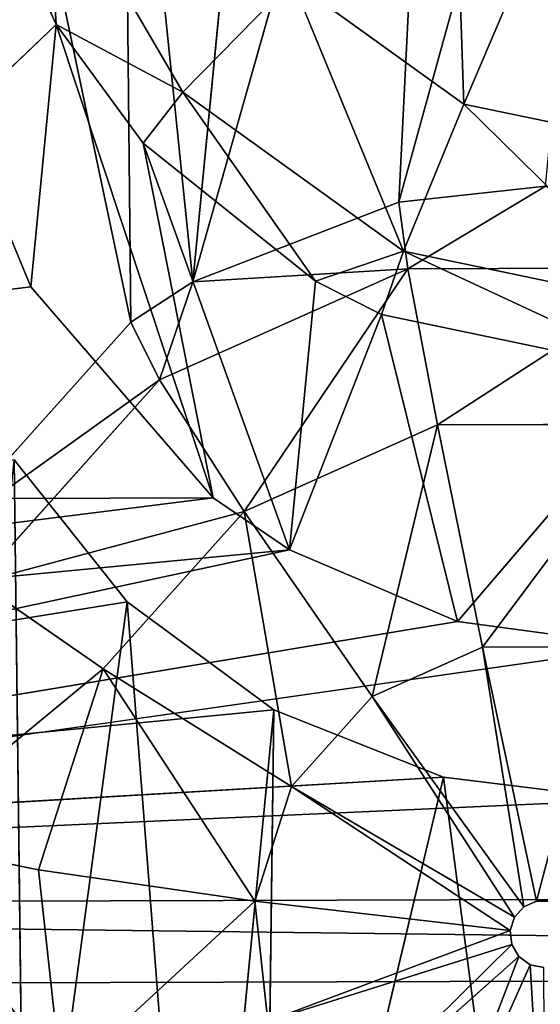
# Model space of a CAD drawing. Extents: x 0 to 230, y 0 to 588.
# Tile 152 of 256: x 95.3 to 96.85, y 207.3 to 210.23. Entities that reach past the tile are written whole.
import ezdxf

# ---------------------------------------------------------------- set-up
doc = ezdxf.new("R2010")
doc.units = 0
doc.header["$LTSCALE"] = 25.4
doc.layers.get('0').update_dxf_attribs({"color": 13, "linetype": 'CONTINUOUS'})

# ---------------------------------------------------------------- blocks, each defined once
blk = doc.blocks.new('VIPER-I-6512-6513_STL_3')
at = {"color": 250}
for p, q in [((-30.5821, 220.8916, 637.268), (-31.2475, 218.4792, 673.6634)), ((-30.5821, 220.8916, 637.268), (-31.2475, 218.4792, 673.6634)), ((-31.1308, 220.8142, 637.3021), (-31.86, 218.2422, 673.6441)), ((-31.1308, 220.8142, 637.3021), (-31.86, 218.2422, 673.6441)), ((-31.1308, 220.8142, 637.3021), (-31.2475, 218.4792, 673.6634)), ((-31.1308, 220.8142, 637.3021), (-31.2475, 218.4792, 673.6634)), ((-31.632, 220.5975, 637.3959), (-31.86, 218.2422, 673.6441)), ((-31.632, 220.5975, 637.3959), (-31.86, 218.2422, 673.6441)), ((-31.86, 218.2422, 673.6441), (-32.066, 220.2542, 637.5179)), ((-32.066, 220.2542, 637.5179), (-32.0439, 218.1222, 673.6352)), ((-32.066, 220.2542, 637.5179), (-32.0439, 218.1222, 673.6352)), ((-31.86, 218.2422, 673.6441), (-32.066, 220.2542, 637.5179)), ((-32.3996, 219.8092, 637.6292), (-32.0439, 218.1222, 673.6352)), ((-32.3996, 219.8092, 637.6292), (-32.0439, 218.1222, 673.6352)), ((-31.8898, 218.8061, 616.7944), (-32.2973, 219.5047, 616.8372)), ((-31.8898, 218.8061, 616.7944), (-32.2973, 219.5047, 616.8372)), ((-32.2667, 219.008, 617.5721), (-32.2973, 219.5047, 616.8372)), ((-32.2667, 219.008, 617.5721), (-32.2973, 219.5047, 616.8372)), ((-32.2667, 219.008, 617.5721), (-32.4467, 219.4077, 617.597)), ((-32.2667, 219.008, 617.5721), (-32.4467, 219.4077, 617.597)), ((-31.0538, 218.771, 616.1472), (-30.7894, 219.3915, 615.7546)), ((-31.0538, 218.771, 616.1472), (-30.7894, 219.3915, 615.7546)), ((-31.8898, 218.8061, 616.7944), (-31.5646, 219.1387, 616.1678)), ((-31.8898, 218.8061, 616.7944), (-31.5646, 219.1387, 616.1678)), ((-31.0538, 218.771, 616.1472), (-31.5646, 219.1387, 616.1678)), ((-31.0538, 218.771, 616.1472), (-31.5646, 219.1387, 616.1678)), ((-32.2667, 219.008, 617.5721), (-32.5523, 218.7353, 629.5147)), ((-32.2667, 219.008, 617.5721), (-32.5523, 218.7353, 629.5147)), ((-32.2667, 219.008, 617.5721), (-32.3422, 218.2276, 629.5833)), ((-32.2667, 219.008, 617.5721), (-32.3422, 218.2276, 629.5833)), ((-31.8898, 218.8061, 616.7944), (-32.2667, 219.008, 617.5721)), ((-32.0073, 218.6544, 617.5508), (-32.2667, 219.008, 617.5721)), ((-31.8898, 218.8061, 616.7944), (-32.2667, 219.008, 617.5721)), ((-32.2667, 219.008, 617.5721), (-31.799, 217.5989, 629.7641)), ((-32.2667, 219.008, 617.5721), (-31.799, 217.5989, 629.7641)), ((-32.0073, 218.6544, 617.5508), (-32.2667, 219.008, 617.5721)), ((-32.0073, 218.6544, 617.5508), (-31.8898, 218.8061, 616.7944)), ((-32.0073, 218.6544, 617.5508), (-31.8898, 218.8061, 616.7944)), ((-31.2328, 218.3332, 616.7678), (-31.8898, 218.8061, 616.7944)), ((-31.4952, 218.2435, 617.5273), (-31.8898, 218.8061, 616.7944)), ((-31.2328, 218.3332, 616.7678), (-31.8898, 218.8061, 616.7944)), ((-31.4952, 218.2435, 617.5273), (-31.8898, 218.8061, 616.7944)), ((-31.0538, 218.771, 616.1472), (-31.2328, 218.3332, 616.7678)), ((-31.0538, 218.771, 616.1472), (-31.2328, 218.3332, 616.7678)), ((-30.4375, 218.6424, 616.1426), (-31.0538, 218.771, 616.1472)), ((-30.4375, 218.6424, 616.1426), (-31.0538, 218.771, 616.1472)), ((-32.5523, 218.7353, 629.5147), (-32.3422, 218.2276, 629.5833)), ((-32.5523, 218.7353, 629.5147), (-32.3422, 218.2276, 629.5833)), ((-31.4952, 218.2435, 617.5273), (-32.0073, 218.6544, 617.5508)), ((-32.0073, 218.6544, 617.5508), (-31.799, 217.5989, 629.7641)), ((-32.0073, 218.6544, 617.5508), (-31.799, 217.5989, 629.7641)), ((-32.0073, 218.6544, 617.5508), (-31.5726, 217.4444, 629.8265)), ((-31.4952, 218.2435, 617.5273), (-32.0073, 218.6544, 617.5508)), ((-32.0073, 218.6544, 617.5508), (-31.5726, 217.4444, 629.8265)), ((-31.2475, 218.4792, 673.6634), (-30.8111, 218.5264, 673.6692)), ((-31.2475, 218.4792, 673.6634), (-30.8111, 218.5264, 673.6692)), ((-30.8111, 218.5264, 673.6692), (-31.2201, 218.2811, 674.4177)), ((-30.8111, 218.5264, 673.6692), (-31.2201, 218.2811, 674.4177)), ((-31.86, 218.2422, 673.6441), (-31.2475, 218.4792, 673.6634)), ((-31.86, 218.2422, 673.6441), (-31.2475, 218.4792, 673.6634)), ((-31.2475, 218.4792, 673.6634), (-31.2201, 218.2811, 674.4177)), ((-31.2475, 218.4792, 673.6634), (-31.2201, 218.2811, 674.4177)), ((-31.4952, 218.2435, 617.5273), (-31.2328, 218.3332, 616.7678)), ((-31.4952, 218.2435, 617.5273), (-31.2328, 218.3332, 616.7678)), ((-31.299, 218.1445, 617.5221), (-31.2328, 218.3332, 616.7678)), ((-31.299, 218.1445, 617.5221), (-31.2328, 218.3332, 616.7678)), ((-30.44, 218.1677, 616.762), (-31.2328, 218.3332, 616.7678)), ((-30.44, 218.1677, 616.762), (-31.2328, 218.3332, 616.7678)), ((-31.2201, 218.2811, 674.4177), (-30.4102, 218.2837, 674.4229)), ((-31.2201, 218.2811, 674.4177), (-30.4102, 218.2837, 674.4229)), ((-31.9588, 217.9499, 674.3915), (-31.2201, 218.2811, 674.4177)), ((-31.9588, 217.9499, 674.3915), (-31.2201, 218.2811, 674.4177)), ((-31.86, 218.2422, 673.6441), (-31.2201, 218.2811, 674.4177)), ((-31.86, 218.2422, 673.6441), (-31.2201, 218.2811, 674.4177)), ((-31.1325, 217.8161, 675.0383), (-31.2201, 218.2811, 674.4177)), ((-31.1325, 217.8161, 675.0383), (-31.2201, 218.2811, 674.4177)), ((-37.6452, 217.5801, 629.7261), (-32.3422, 218.2276, 629.5833)), ((-37.6452, 217.5801, 629.7261), (-32.3422, 218.2276, 629.5833)), ((-32.3422, 218.2276, 629.5833), (-31.799, 217.5989, 629.7641)), ((-32.3422, 218.2276, 629.5833), (-31.799, 217.5989, 629.7641)), ((-32.0439, 218.1222, 673.6352), (-31.86, 218.2422, 673.6441)), ((-32.0439, 218.1222, 673.6352), (-31.86, 218.2422, 673.6441)), ((-31.86, 218.2422, 673.6441), (-31.9588, 217.9499, 674.3915)), ((-31.86, 218.2422, 673.6441), (-31.9588, 217.9499, 674.3915)), ((-31.4952, 218.2435, 617.5273), (-31.5726, 217.4444, 629.8265)), ((-31.4952, 218.2435, 617.5273), (-31.5726, 217.4444, 629.8265)), ((-31.299, 218.1445, 617.5221), (-31.4952, 218.2435, 617.5273)), ((-31.299, 218.1445, 617.5221), (-31.4952, 218.2435, 617.5273)), ((-31.299, 218.1445, 617.5221), (-31.5726, 217.4444, 629.8265)), ((-31.299, 218.1445, 617.5221), (-31.5726, 217.4444, 629.8265)), ((-30.4442, 217.9661, 617.5159), (-31.299, 218.1445, 617.5221)), ((-31.299, 218.1445, 617.5221), (-31.0725, 217.2312, 629.9266)), ((-31.299, 218.1445, 617.5221), (-31.0725, 217.2312, 629.9266)), ((-30.4442, 217.9661, 617.5159), (-31.299, 218.1445, 617.5221)), ((-32.6259, 217.4727, 673.5893), (-32.0439, 218.1222, 673.6352)), ((-32.6259, 217.4727, 673.5893), (-32.0439, 218.1222, 673.6352)), ((-32.0439, 218.1222, 673.6352), (-31.9588, 217.9499, 674.3915)), ((-32.0439, 218.1222, 673.6352), (-31.9588, 217.9499, 674.3915)), ((-30.4442, 217.9661, 617.5159), (-31.0725, 217.2312, 629.9266)), ((-30.4442, 217.9661, 617.5159), (-31.0725, 217.2312, 629.9266)), ((-32.4986, 217.3476, 674.349), (-31.9588, 217.9499, 674.3915)), ((-32.4986, 217.3476, 674.349), (-31.9588, 217.9499, 674.3915)), ((-31.7068, 217.5587, 675.0179), (-31.9588, 217.9499, 674.3915)), ((-31.7068, 217.5587, 675.0179), (-31.9588, 217.9499, 674.3915)), ((-31.7068, 217.5587, 675.0179), (-31.1325, 217.8161, 675.0383)), ((-31.7068, 217.5587, 675.0179), (-31.1325, 217.8161, 675.0383)), ((-31.1325, 217.8161, 675.0383), (-30.5029, 217.8181, 675.0424)), ((-31.1325, 217.8161, 675.0383), (-30.5029, 217.8181, 675.0424)), ((-30.998, 217.1551, 675.4306), (-31.1325, 217.8161, 675.0383)), ((-30.998, 217.1551, 675.4306), (-31.1325, 217.8161, 675.0383)), ((-32.3911, 217.7123, 637.4926), (-32.3589, 215.0236, 673.4319)), ((-32.3911, 217.7123, 637.4926), (-32.3589, 215.0236, 673.4319)), ((-32.3911, 217.7123, 637.4926), (-32.0554, 217.2896, 637.3255)), ((-32.3911, 217.7123, 637.4926), (-32.0554, 217.2896, 637.3255)), ((-37.6452, 217.5801, 629.7261), (-31.799, 217.5989, 629.7641)), ((-37.6452, 217.5801, 629.7261), (-31.799, 217.5989, 629.7641)), ((-37.6451, 216.866, 630.0718), (-31.799, 217.5989, 629.7641)), ((-37.6451, 216.866, 630.0718), (-31.799, 217.5989, 629.7641)), ((-31.799, 217.5989, 629.7641), (-31.5726, 217.4444, 629.8265)), ((-31.799, 217.5989, 629.7641), (-31.5726, 217.4444, 629.8265)), ((-32.1264, 217.0904, 674.9849), (-31.7068, 217.5587, 675.0179)), ((-32.1264, 217.0904, 674.9849), (-31.7068, 217.5587, 675.0179)), ((-31.3262, 217.008, 675.419), (-31.7068, 217.5587, 675.0179)), ((-31.3262, 217.008, 675.419), (-31.7068, 217.5587, 675.0179)), ((-37.6465, 216.1387, 630.6367), (-31.5726, 217.4444, 629.8265)), ((-37.6465, 216.1387, 630.6367), (-31.5726, 217.4444, 629.8265)), ((-37.6451, 216.866, 630.0718), (-31.5726, 217.4444, 629.8265)), ((-37.6451, 216.866, 630.0718), (-31.5726, 217.4444, 629.8265)), ((-31.5726, 217.4444, 629.8265), (-31.0725, 217.2312, 629.9266)), ((-31.5726, 217.4444, 629.8265), (-31.0725, 217.2312, 629.9266)), ((-32.1264, 217.0904, 674.9849), (-32.4986, 217.3476, 674.349)), ((-32.1264, 217.0904, 674.9849), (-32.4986, 217.3476, 674.349)), ((-32.0554, 217.2896, 637.3255), (-37.6868, 216.3814, 636.7255)), ((-32.0554, 217.2896, 637.3255), (-37.6868, 216.3814, 636.7255)), ((-32.0554, 217.2896, 637.3255), (-32.3589, 215.0236, 673.4319)), ((-32.0554, 217.2896, 637.3255), (-32.3589, 215.0236, 673.4319)), ((-32.0554, 217.2896, 637.3255), (-31.8468, 214.6126, 673.4084)), ((-32.0554, 217.2896, 637.3255), (-31.8468, 214.6126, 673.4084)), ((-32.0554, 217.2896, 637.3255), (-31.6187, 216.9678, 637.1601)), ((-32.0554, 217.2896, 637.3255), (-31.6187, 216.9678, 637.1601)), ((-31.0725, 217.2312, 629.9266), (-37.6465, 216.1387, 630.6367)), ((-31.0725, 217.2312, 629.9266), (-37.6465, 216.1387, 630.6367)), ((-31.0725, 217.2312, 629.9266), (-30.5226, 217.157, 629.968)), ((-31.0725, 217.2312, 629.9266), (-30.5226, 217.157, 629.968)), ((-37.6465, 216.1387, 630.6367), (-30.5226, 217.157, 629.968)), ((-37.6465, 216.1387, 630.6367), (-30.5226, 217.157, 629.968)), ((-31.3262, 217.008, 675.419), (-30.998, 217.1551, 675.4306)), ((-31.3262, 217.008, 675.419), (-30.998, 217.1551, 675.4306)), ((-30.998, 217.1551, 675.4306), (-30.6382, 217.1562, 675.4329)), ((-30.998, 217.1551, 675.4306), (-30.6382, 217.1562, 675.4329)), ((-30.8372, 216.3987, 675.535), (-30.998, 217.1551, 675.4306)), ((-30.8372, 216.3987, 675.535), (-30.998, 217.1551, 675.4306)), ((-32.3188, 216.4922, 674.9448), (-32.1264, 217.0904, 674.9849)), ((-32.3188, 216.4922, 674.9448), (-32.1264, 217.0904, 674.9849)), ((-31.566, 216.7403, 675.4001), (-32.1264, 217.0904, 674.9849)), ((-31.566, 216.7403, 675.4001), (-32.1264, 217.0904, 674.9849)), ((-31.566, 216.7403, 675.4001), (-31.3262, 217.008, 675.419)), ((-31.566, 216.7403, 675.4001), (-31.3262, 217.008, 675.419)), ((-30.8751, 216.3817, 675.5337), (-31.3262, 217.008, 675.419)), ((-30.8751, 216.3817, 675.5337), (-31.3262, 217.008, 675.419)), ((-31.6187, 216.9678, 637.1601), (-37.6868, 216.3814, 636.7255)), ((-31.6187, 216.9678, 637.1601), (-37.6868, 216.3814, 636.7255)), ((-31.6187, 216.9678, 637.1601), (-31.8468, 214.6126, 673.4084)), ((-31.6187, 216.9678, 637.1601), (-31.8468, 214.6126, 673.4084)), ((-31.6187, 216.9678, 637.1601), (-31.6506, 214.5136, 673.4032)), ((-31.6187, 216.9678, 637.1601), (-31.6506, 214.5136, 673.4032)), ((-31.6187, 216.9678, 637.1601), (-31.1146, 216.7683, 637.0391)), ((-31.6187, 216.9678, 637.1601), (-31.1146, 216.7683, 637.0391)), ((-31.1146, 216.7683, 637.0391), (-37.6868, 216.3814, 636.7255)), ((-31.1146, 216.7683, 637.0391), (-37.6868, 216.3814, 636.7255)), ((-31.1146, 216.7683, 637.0391), (-31.6506, 214.5136, 673.4032)), ((-31.1146, 216.7683, 637.0391), (-31.6506, 214.5136, 673.4032)), ((-31.1146, 216.7683, 637.0391), (-30.7958, 214.3352, 673.397)), ((-31.1146, 216.7683, 637.0391), (-30.5668, 216.7004, 636.9958)), ((-31.1146, 216.7683, 637.0391), (-30.7958, 214.3352, 673.397)), ((-31.1146, 216.7683, 637.0391), (-30.5668, 216.7004, 636.9958)), ((-31.676, 216.3985, 675.3772), (-31.566, 216.7403, 675.4001)), ((-31.676, 216.3985, 675.3772), (-31.566, 216.7403, 675.4001)), ((-30.9028, 216.3507, 675.5315), (-31.566, 216.7403, 675.4001)), ((-30.9028, 216.3507, 675.5315), (-31.566, 216.7403, 675.4001)), ((-37.6868, 216.3814, 636.7255), (-30.5668, 216.7004, 636.9958)), ((-37.6868, 216.3814, 636.7255), (-30.5668, 216.7004, 636.9958)), ((-32.3188, 216.4922, 674.9448), (-32.746, 216.5781, 674.2974)), ((-32.3188, 216.4922, 674.9448), (-32.746, 216.5781, 674.2974)), ((-37.6868, 216.3814, 636.7255), (10.3119, 216.5362, 637.0375)), ((-37.6868, 216.3814, 636.7255), (10.3119, 216.5362, 637.0375)), ((-32.2507, 215.8675, 674.9046), (-32.3188, 216.4922, 674.9448)), ((-31.676, 216.3985, 675.3772), (-32.3188, 216.4922, 674.9448)), ((-32.2507, 215.8675, 674.9046), (-32.3188, 216.4922, 674.9448)), ((-31.676, 216.3985, 675.3772), (-32.3188, 216.4922, 674.9448)), ((-31.6371, 216.0415, 675.3542), (-31.676, 216.3985, 675.3772)), ((-30.9155, 216.3112, 675.5289), (-31.676, 216.3985, 675.3772)), ((-31.6371, 216.0415, 675.3542), (-31.676, 216.3985, 675.3772)), ((-30.9155, 216.3112, 675.5289), (-31.676, 216.3985, 675.3772)), ((-30.8751, 216.3817, 675.5337), (-30.9028, 216.3507, 675.5315)), ((-30.8372, 216.3987, 675.535), (-30.8751, 216.3817, 675.5337)), ((-30.7956, 216.3988, 675.5353), (-30.8372, 216.3987, 675.535)), ((-30.9028, 216.3507, 675.5315), (-30.9155, 216.3112, 675.5289)), ((-37.6465, 216.1387, 630.6367), (10.3523, 216.2935, 630.9487)), ((-37.6465, 216.1387, 630.6367), (10.3523, 216.2935, 630.9487)), ((-30.9155, 216.3112, 675.5289), (-30.911, 216.27, 675.5262)), ((-30.911, 216.27, 675.5262), (-31.6371, 216.0415, 675.3542)), ((-30.911, 216.27, 675.5262), (-31.6371, 216.0415, 675.3542)), ((-30.911, 216.27, 675.5262), (-30.8901, 216.2341, 675.524)), ((-30.8901, 216.2341, 675.524), (-31.456, 215.7311, 675.3352)), ((-30.8901, 216.2341, 675.524), (-31.456, 215.7311, 675.3352)), ((-30.8901, 216.2341, 675.524), (-30.8563, 216.2098, 675.5226)), ((-30.8563, 216.2098, 675.5226), (-31.1641, 215.521, 675.3234)), ((-30.8563, 216.2098, 675.5226), (-31.1641, 215.521, 675.3234)), ((-30.8563, 216.2098, 675.5226), (-30.8156, 216.2013, 675.5223))]:
    blk.add_line(p, q, dxfattribs=at)
at = {"color": 7}
mesh = blk.add_polyface(dxfattribs=at)
corners = [(-30.8111, 218.5264, 673.6692), (-30.5821, 220.8916, 637.268), (-31.2475, 218.4792, 673.6634)]
mesh.append_faces([[corners[k] for k in face] for face in [(0, 1, 2)]], dxfattribs={"color": 7})
mesh = blk.add_polyface(dxfattribs=at)
corners = [(-31.2475, 218.4792, 673.6634), (-30.5821, 220.8916, 637.268), (-31.1308, 220.8142, 637.3021)]
mesh.append_faces([[corners[k] for k in face] for face in [(0, 1, 2)]], dxfattribs={"color": 7})
mesh = blk.add_polyface(dxfattribs=at)
corners = [(-31.2475, 218.4792, 673.6634), (-31.1308, 220.8142, 637.3021), (-31.86, 218.2422, 673.6441)]
mesh.append_faces([[corners[k] for k in face] for face in [(0, 1, 2)]], dxfattribs={"color": 7})
mesh = blk.add_polyface(dxfattribs=at)
corners = [(-31.86, 218.2422, 673.6441), (-31.1308, 220.8142, 637.3021), (-31.632, 220.5975, 637.3959)]
mesh.append_faces([[corners[k] for k in face] for face in [(0, 1, 2)]], dxfattribs={"color": 7})
mesh = blk.add_polyface(dxfattribs=at)
corners = [(-31.86, 218.2422, 673.6441), (-31.632, 220.5975, 637.3959), (-32.066, 220.2542, 637.5179)]
mesh.append_faces([[corners[k] for k in face] for face in [(0, 1, 2)]], dxfattribs={"color": 7})
mesh = blk.add_polyface(dxfattribs=at)
corners = [(-32.066, 220.2542, 637.5179), (-32.3996, 219.8092, 637.6292), (-32.0439, 218.1222, 673.6352)]
mesh.append_faces([[corners[k] for k in face] for face in [(0, 1, 2)]], dxfattribs={"color": 7})
mesh = blk.add_polyface(dxfattribs=at)
corners = [(-31.86, 218.2422, 673.6441), (-32.066, 220.2542, 637.5179), (-32.0439, 218.1222, 673.6352)]
mesh.append_faces([[corners[k] for k in face] for face in [(0, 1, 2)]], dxfattribs={"color": 7})
mesh = blk.add_polyface(dxfattribs=at)
corners = [(-32.3996, 219.8092, 637.6292), (-32.6259, 217.4727, 673.5893), (-32.0439, 218.1222, 673.6352)]
mesh.append_faces([[corners[k] for k in face] for face in [(0, 1, 2)]], dxfattribs={"color": 7})
mesh = blk.add_polyface(dxfattribs=at)
corners = [(-32.2973, 219.5047, 616.8372), (-31.5646, 219.1387, 616.1678), (-31.8898, 218.8061, 616.7944), (-31.8814, 219.6818, 616.2011)]
mesh.append_faces([[corners[k] for k in face] for face in [(0, 1, 2), (1, 0, 3)]], dxfattribs={"vtx0": -1, "color": 7})
mesh = blk.add_polyface(dxfattribs=at)
corners = [(-31.0812, 219.6016, 615.7665), (-31.0538, 218.771, 616.1472), (-31.5646, 219.1387, 616.1678), (-30.7894, 219.3915, 615.7546)]
mesh.append_faces([[corners[k] for k in face] for face in [(0, 1, 2), (1, 0, 3)]], dxfattribs={"vtx0": -1, "color": 7})
mesh = blk.add_polyface(dxfattribs=at)
corners = [(-32.2973, 219.5047, 616.8372), (-32.2667, 219.008, 617.5721), (-32.4467, 219.4077, 617.597)]
mesh.append_faces([[corners[k] for k in face] for face in [(0, 1, 2)]], dxfattribs={"color": 7})
mesh = blk.add_polyface(dxfattribs=at)
corners = [(-32.2973, 219.5047, 616.8372), (-31.8898, 218.8061, 616.7944), (-32.2667, 219.008, 617.5721)]
mesh.append_faces([[corners[k] for k in face] for face in [(0, 1, 2)]], dxfattribs={"color": 7})
mesh = blk.add_polyface(dxfattribs=at)
corners = [(-32.4467, 219.4077, 617.597), (-32.2667, 219.008, 617.5721), (-32.5523, 218.7353, 629.5147)]
mesh.append_faces([[corners[k] for k in face] for face in [(0, 1, 2)]], dxfattribs={"color": 7})
mesh = blk.add_polyface(dxfattribs=at)
corners = [(-30.7894, 219.3915, 615.7546), (-30.4375, 218.6424, 616.1426), (-31.0538, 218.771, 616.1472), (-30.4371, 219.318, 615.7521)]
mesh.append_faces([[corners[k] for k in face] for face in [(0, 1, 2), (1, 0, 3)]], dxfattribs={"vtx0": -1, "color": 7})
mesh = blk.add_polyface(dxfattribs=at)
corners = [(-31.2328, 218.3332, 616.7678), (-31.5646, 219.1387, 616.1678), (-31.0538, 218.771, 616.1472), (-31.8898, 218.8061, 616.7944)]
mesh.append_faces([[corners[k] for k in face] for face in [(0, 1, 2), (1, 0, 3)]], dxfattribs={"vtx0": -1, "color": 7})
mesh = blk.add_polyface(dxfattribs=at)
corners = [(-32.2667, 219.008, 617.5721), (-32.3422, 218.2276, 629.5833), (-32.5523, 218.7353, 629.5147)]
mesh.append_faces([[corners[k] for k in face] for face in [(0, 1, 2)]], dxfattribs={"color": 7})
mesh = blk.add_polyface(dxfattribs=at)
corners = [(-32.2667, 219.008, 617.5721), (-31.799, 217.5989, 629.7641), (-32.3422, 218.2276, 629.5833)]
mesh.append_faces([[corners[k] for k in face] for face in [(0, 1, 2)]], dxfattribs={"color": 7})
mesh = blk.add_polyface(dxfattribs=at)
corners = [(-32.2667, 219.008, 617.5721), (-31.8898, 218.8061, 616.7944), (-32.0073, 218.6544, 617.5508)]
mesh.append_faces([[corners[k] for k in face] for face in [(0, 1, 2)]], dxfattribs={"color": 7})
mesh = blk.add_polyface(dxfattribs=at)
corners = [(-32.2667, 219.008, 617.5721), (-32.0073, 218.6544, 617.5508), (-31.799, 217.5989, 629.7641)]
mesh.append_faces([[corners[k] for k in face] for face in [(0, 1, 2)]], dxfattribs={"color": 7})
mesh = blk.add_polyface(dxfattribs=at)
corners = [(-32.0073, 218.6544, 617.5508), (-31.8898, 218.8061, 616.7944), (-31.4952, 218.2435, 617.5273)]
mesh.append_faces([[corners[k] for k in face] for face in [(0, 1, 2)]], dxfattribs={"color": 7})
mesh = blk.add_polyface(dxfattribs=at)
corners = [(-31.4952, 218.2435, 617.5273), (-31.8898, 218.8061, 616.7944), (-31.2328, 218.3332, 616.7678)]
mesh.append_faces([[corners[k] for k in face] for face in [(0, 1, 2)]], dxfattribs={"color": 7})
mesh = blk.add_polyface(dxfattribs=at)
corners = [(-30.44, 218.1677, 616.762), (-31.0538, 218.771, 616.1472), (-30.4375, 218.6424, 616.1426), (-31.2328, 218.3332, 616.7678)]
mesh.append_faces([[corners[k] for k in face] for face in [(0, 1, 2), (1, 0, 3)]], dxfattribs={"vtx0": -1, "color": 7})
mesh = blk.add_polyface(dxfattribs=at)
corners = [(-32.3422, 218.2276, 629.5833), (-37.6452, 217.5801, 629.7261), (-32.5523, 218.7353, 629.5147)]
mesh.append_faces([[corners[k] for k in face] for face in [(0, 1, 2)]], dxfattribs={"color": 7})
mesh = blk.add_polyface(dxfattribs=at)
corners = [(-31.5726, 217.4444, 629.8265), (-31.799, 217.5989, 629.7641), (-32.0073, 218.6544, 617.5508)]
mesh.append_faces([[corners[k] for k in face] for face in [(0, 1, 2)]], dxfattribs={"color": 7})
mesh = blk.add_polyface(dxfattribs=at)
corners = [(-31.5726, 217.4444, 629.8265), (-32.0073, 218.6544, 617.5508), (-31.4952, 218.2435, 617.5273)]
mesh.append_faces([[corners[k] for k in face] for face in [(0, 1, 2)]], dxfattribs={"color": 7})
mesh = blk.add_polyface(dxfattribs=at)
corners = [(-31.2201, 218.2811, 674.4177), (-30.8111, 218.5264, 673.6692), (-31.2475, 218.4792, 673.6634)]
mesh.append_faces([[corners[k] for k in face] for face in [(0, 1, 2)]], dxfattribs={"color": 7})
mesh = blk.add_polyface(dxfattribs=at)
corners = [(-30.4102, 218.2837, 674.4229), (-30.8111, 218.5264, 673.6692), (-31.2201, 218.2811, 674.4177)]
mesh.append_faces([[corners[k] for k in face] for face in [(0, 1, 2)]], dxfattribs={"color": 7})
mesh = blk.add_polyface(dxfattribs=at)
corners = [(-31.2201, 218.2811, 674.4177), (-31.2475, 218.4792, 673.6634), (-31.86, 218.2422, 673.6441)]
mesh.append_faces([[corners[k] for k in face] for face in [(0, 1, 2)]], dxfattribs={"color": 7})
mesh = blk.add_polyface(dxfattribs=at)
corners = [(-31.4952, 218.2435, 617.5273), (-31.2328, 218.3332, 616.7678), (-31.299, 218.1445, 617.5221)]
mesh.append_faces([[corners[k] for k in face] for face in [(0, 1, 2)]], dxfattribs={"color": 7})
mesh = blk.add_polyface(dxfattribs=at)
corners = [(-30.4442, 217.9661, 617.5159), (-31.2328, 218.3332, 616.7678), (-30.44, 218.1677, 616.762), (-31.299, 218.1445, 617.5221)]
mesh.append_faces([[corners[k] for k in face] for face in [(0, 1, 2), (1, 0, 3)]], dxfattribs={"vtx0": -1, "color": 7})
mesh = blk.add_polyface(dxfattribs=at)
corners = [(-31.1325, 217.8161, 675.0383), (-30.4102, 218.2837, 674.4229), (-31.2201, 218.2811, 674.4177), (-30.5029, 217.8181, 675.0424)]
mesh.append_faces([[corners[k] for k in face] for face in [(0, 1, 2), (1, 0, 3)]], dxfattribs={"vtx0": -1, "color": 7})
mesh = blk.add_polyface(dxfattribs=at)
corners = [(-31.2201, 218.2811, 674.4177), (-31.86, 218.2422, 673.6441), (-31.9588, 217.9499, 674.3915)]
mesh.append_faces([[corners[k] for k in face] for face in [(0, 1, 2)]], dxfattribs={"color": 7})
mesh = blk.add_polyface(dxfattribs=at)
corners = [(-31.7068, 217.5587, 675.0179), (-31.2201, 218.2811, 674.4177), (-31.9588, 217.9499, 674.3915), (-31.1325, 217.8161, 675.0383)]
mesh.append_faces([[corners[k] for k in face] for face in [(0, 1, 2), (1, 0, 3)]], dxfattribs={"vtx0": -1, "color": 7})
mesh = blk.add_polyface(dxfattribs=at)
corners = [(-31.799, 217.5989, 629.7641), (-37.6452, 217.5801, 629.7261), (-32.3422, 218.2276, 629.5833)]
mesh.append_faces([[corners[k] for k in face] for face in [(0, 1, 2)]], dxfattribs={"color": 7})
mesh = blk.add_polyface(dxfattribs=at)
corners = [(-31.9588, 217.9499, 674.3915), (-31.86, 218.2422, 673.6441), (-32.0439, 218.1222, 673.6352)]
mesh.append_faces([[corners[k] for k in face] for face in [(0, 1, 2)]], dxfattribs={"color": 7})
mesh = blk.add_polyface(dxfattribs=at)
corners = [(-31.5726, 217.4444, 629.8265), (-31.4952, 218.2435, 617.5273), (-31.299, 218.1445, 617.5221)]
mesh.append_faces([[corners[k] for k in face] for face in [(0, 1, 2)]], dxfattribs={"color": 7})
mesh = blk.add_polyface(dxfattribs=at)
corners = [(-31.0725, 217.2312, 629.9266), (-31.5726, 217.4444, 629.8265), (-31.299, 218.1445, 617.5221)]
mesh.append_faces([[corners[k] for k in face] for face in [(0, 1, 2)]], dxfattribs={"color": 7})
mesh = blk.add_polyface(dxfattribs=at)
corners = [(-31.0725, 217.2312, 629.9266), (-31.299, 218.1445, 617.5221), (-30.4442, 217.9661, 617.5159)]
mesh.append_faces([[corners[k] for k in face] for face in [(0, 1, 2)]], dxfattribs={"color": 7})
mesh = blk.add_polyface(dxfattribs=at)
corners = [(-31.9588, 217.9499, 674.3915), (-32.6259, 217.4727, 673.5893), (-32.4986, 217.3476, 674.349), (-32.0439, 218.1222, 673.6352)]
mesh.append_faces([[corners[k] for k in face] for face in [(0, 1, 2), (1, 0, 3)]], dxfattribs={"vtx0": -1, "color": 7})
mesh = blk.add_polyface(dxfattribs=at)
corners = [(-30.5226, 217.157, 629.968), (-31.0725, 217.2312, 629.9266), (-30.4442, 217.9661, 617.5159)]
mesh.append_faces([[corners[k] for k in face] for face in [(0, 1, 2)]], dxfattribs={"color": 7})
mesh = blk.add_polyface(dxfattribs=at)
corners = [(-31.7068, 217.5587, 675.0179), (-32.4986, 217.3476, 674.349), (-32.1264, 217.0904, 674.9849), (-31.9588, 217.9499, 674.3915)]
mesh.append_faces([[corners[k] for k in face] for face in [(0, 1, 2), (1, 0, 3)]], dxfattribs={"vtx0": -1, "color": 7})
mesh = blk.add_polyface(dxfattribs=at)
corners = [(-31.3262, 217.008, 675.419), (-31.1325, 217.8161, 675.0383), (-31.7068, 217.5587, 675.0179), (-30.998, 217.1551, 675.4306)]
mesh.append_faces([[corners[k] for k in face] for face in [(0, 1, 2), (1, 0, 3)]], dxfattribs={"vtx0": -1, "color": 7})
mesh = blk.add_polyface(dxfattribs=at)
corners = [(-30.998, 217.1551, 675.4306), (-30.5029, 217.8181, 675.0424), (-31.1325, 217.8161, 675.0383), (-30.6382, 217.1562, 675.4329)]
mesh.append_faces([[corners[k] for k in face] for face in [(0, 1, 2), (1, 0, 3)]], dxfattribs={"vtx0": -1, "color": 7})
mesh = blk.add_polyface(dxfattribs=at)
corners = [(-32.0554, 217.2896, 637.3255), (-32.3911, 217.7123, 637.4926), (-37.6868, 216.3814, 636.7255)]
mesh.append_faces([[corners[k] for k in face] for face in [(0, 1, 2)]], dxfattribs={"color": 7})
mesh = blk.add_polyface(dxfattribs=at)
corners = [(-32.3911, 217.7123, 637.4926), (-32.3589, 215.0236, 673.4319), (-32.6182, 215.3772, 673.4532)]
mesh.append_faces([[corners[k] for k in face] for face in [(0, 1, 2)]], dxfattribs={"color": 7})
mesh = blk.add_polyface(dxfattribs=at)
corners = [(-32.3911, 217.7123, 637.4926), (-32.0554, 217.2896, 637.3255), (-32.3589, 215.0236, 673.4319)]
mesh.append_faces([[corners[k] for k in face] for face in [(0, 1, 2)]], dxfattribs={"color": 7})
mesh = blk.add_polyface(dxfattribs=at)
corners = [(-31.799, 217.5989, 629.7641), (-37.6451, 216.866, 630.0718), (-37.6452, 217.5801, 629.7261)]
mesh.append_faces([[corners[k] for k in face] for face in [(0, 1, 2)]], dxfattribs={"color": 7})
mesh = blk.add_polyface(dxfattribs=at)
corners = [(-31.5726, 217.4444, 629.8265), (-37.6451, 216.866, 630.0718), (-31.799, 217.5989, 629.7641)]
mesh.append_faces([[corners[k] for k in face] for face in [(0, 1, 2)]], dxfattribs={"color": 7})
mesh = blk.add_polyface(dxfattribs=at)
corners = [(-31.566, 216.7403, 675.4001), (-31.7068, 217.5587, 675.0179), (-32.1264, 217.0904, 674.9849), (-31.3262, 217.008, 675.419)]
mesh.append_faces([[corners[k] for k in face] for face in [(0, 1, 2), (1, 0, 3)]], dxfattribs={"vtx0": -1, "color": 7})
mesh = blk.add_polyface(dxfattribs=at)
corners = [(-31.0725, 217.2312, 629.9266), (-37.6465, 216.1387, 630.6367), (-31.5726, 217.4444, 629.8265)]
mesh.append_faces([[corners[k] for k in face] for face in [(0, 1, 2)]], dxfattribs={"color": 7})
mesh = blk.add_polyface(dxfattribs=at)
corners = [(-31.5726, 217.4444, 629.8265), (-37.6465, 216.1387, 630.6367), (-37.6451, 216.866, 630.0718)]
mesh.append_faces([[corners[k] for k in face] for face in [(0, 1, 2)]], dxfattribs={"color": 7})
mesh = blk.add_polyface(dxfattribs=at)
corners = [(-32.1264, 217.0904, 674.9849), (-32.746, 216.5781, 674.2974), (-32.3188, 216.4922, 674.9448), (-32.4986, 217.3476, 674.349)]
mesh.append_faces([[corners[k] for k in face] for face in [(0, 1, 2), (1, 0, 3)]], dxfattribs={"vtx0": -1, "color": 7})
mesh = blk.add_polyface(dxfattribs=at)
corners = [(-31.6187, 216.9678, 637.1601), (-32.0554, 217.2896, 637.3255), (-37.6868, 216.3814, 636.7255)]
mesh.append_faces([[corners[k] for k in face] for face in [(0, 1, 2)]], dxfattribs={"color": 7})
mesh = blk.add_polyface(dxfattribs=at)
corners = [(-32.3589, 215.0236, 673.4319), (-32.0554, 217.2896, 637.3255), (-31.8468, 214.6126, 673.4084)]
mesh.append_faces([[corners[k] for k in face] for face in [(0, 1, 2)]], dxfattribs={"color": 7})
mesh = blk.add_polyface(dxfattribs=at)
corners = [(-31.8468, 214.6126, 673.4084), (-32.0554, 217.2896, 637.3255), (-31.6187, 216.9678, 637.1601)]
mesh.append_faces([[corners[k] for k in face] for face in [(0, 1, 2)]], dxfattribs={"color": 7})
mesh = blk.add_polyface(dxfattribs=at)
corners = [(-30.5226, 217.157, 629.968), (-37.6465, 216.1387, 630.6367), (-31.0725, 217.2312, 629.9266)]
mesh.append_faces([[corners[k] for k in face] for face in [(0, 1, 2)]], dxfattribs={"color": 7})
mesh = blk.add_polyface(dxfattribs=at)
corners = [(10.3523, 216.2935, 630.9487), (-37.6465, 216.1387, 630.6367), (-30.5226, 217.157, 629.968)]
mesh.append_faces([[corners[k] for k in face] for face in [(0, 1, 2)]], dxfattribs={"color": 7})
mesh = blk.add_polyface(dxfattribs=at)
corners = [(-30.8751, 216.3817, 675.5337), (-30.998, 217.1551, 675.4306), (-31.3262, 217.008, 675.419), (-30.8372, 216.3987, 675.535)]
mesh.append_faces([[corners[k] for k in face] for face in [(0, 1, 2), (1, 0, 3)]], dxfattribs={"vtx0": -1, "color": 7})
mesh = blk.add_polyface(dxfattribs=at)
corners = [(-30.8372, 216.3987, 675.535), (-30.6382, 217.1562, 675.4329), (-30.998, 217.1551, 675.4306), (-30.7956, 216.3988, 675.5353)]
mesh.append_faces([[corners[k] for k in face] for face in [(0, 1, 2), (1, 0, 3)]], dxfattribs={"vtx0": -1, "color": 7})
mesh = blk.add_polyface(dxfattribs=at)
corners = [(-31.676, 216.3985, 675.3772), (-32.1264, 217.0904, 674.9849), (-32.3188, 216.4922, 674.9448), (-31.566, 216.7403, 675.4001)]
mesh.append_faces([[corners[k] for k in face] for face in [(0, 1, 2), (1, 0, 3)]], dxfattribs={"vtx0": -1, "color": 7})
mesh = blk.add_polyface(dxfattribs=at)
corners = [(-30.9028, 216.3507, 675.5315), (-31.3262, 217.008, 675.419), (-31.566, 216.7403, 675.4001), (-30.8751, 216.3817, 675.5337)]
mesh.append_faces([[corners[k] for k in face] for face in [(0, 1, 2), (1, 0, 3)]], dxfattribs={"vtx0": -1, "color": 7})
mesh = blk.add_polyface(dxfattribs=at)
corners = [(-31.1146, 216.7683, 637.0391), (-31.6187, 216.9678, 637.1601), (-37.6868, 216.3814, 636.7255)]
mesh.append_faces([[corners[k] for k in face] for face in [(0, 1, 2)]], dxfattribs={"color": 7})
mesh = blk.add_polyface(dxfattribs=at)
corners = [(-31.8468, 214.6126, 673.4084), (-31.6187, 216.9678, 637.1601), (-31.6506, 214.5136, 673.4032)]
mesh.append_faces([[corners[k] for k in face] for face in [(0, 1, 2)]], dxfattribs={"color": 7})
mesh = blk.add_polyface(dxfattribs=at)
corners = [(-31.6506, 214.5136, 673.4032), (-31.6187, 216.9678, 637.1601), (-31.1146, 216.7683, 637.0391)]
mesh.append_faces([[corners[k] for k in face] for face in [(0, 1, 2)]], dxfattribs={"color": 7})
mesh = blk.add_polyface(dxfattribs=at)
corners = [(-30.5668, 216.7004, 636.9958), (-31.1146, 216.7683, 637.0391), (-37.6868, 216.3814, 636.7255)]
mesh.append_faces([[corners[k] for k in face] for face in [(0, 1, 2)]], dxfattribs={"color": 7})
mesh = blk.add_polyface(dxfattribs=at)
corners = [(-31.6506, 214.5136, 673.4032), (-31.1146, 216.7683, 637.0391), (-30.7958, 214.3352, 673.397)]
mesh.append_faces([[corners[k] for k in face] for face in [(0, 1, 2)]], dxfattribs={"color": 7})
mesh = blk.add_polyface(dxfattribs=at)
corners = [(-30.7958, 214.3352, 673.397), (-31.1146, 216.7683, 637.0391), (-30.5668, 216.7004, 636.9958)]
mesh.append_faces([[corners[k] for k in face] for face in [(0, 1, 2)]], dxfattribs={"color": 7})
mesh = blk.add_polyface(dxfattribs=at)
corners = [(-30.9155, 216.3112, 675.5289), (-31.566, 216.7403, 675.4001), (-31.676, 216.3985, 675.3772), (-30.9028, 216.3507, 675.5315)]
mesh.append_faces([[corners[k] for k in face] for face in [(0, 1, 2), (1, 0, 3)]], dxfattribs={"vtx0": -1, "color": 7})
mesh = blk.add_polyface(dxfattribs=at)
corners = [(10.3119, 216.5362, 637.0375), (-30.5668, 216.7004, 636.9958), (-37.6868, 216.3814, 636.7255)]
mesh.append_faces([[corners[k] for k in face] for face in [(0, 1, 2)]], dxfattribs={"color": 7})
mesh = blk.add_polyface(dxfattribs=at)
corners = [(-32.2507, 215.8675, 674.9046), (-32.746, 216.5781, 674.2974), (-32.6584, 215.7746, 674.2458), (-32.3188, 216.4922, 674.9448)]
mesh.append_faces([[corners[k] for k in face] for face in [(0, 1, 2), (1, 0, 3)]], dxfattribs={"vtx0": -1, "color": 7})
mesh = blk.add_polyface(dxfattribs=at)
corners = [(10.3196, 215.7894, 636.2237), (-37.6868, 216.3814, 636.7255), (-37.6791, 215.6346, 635.9117), (10.3119, 216.5362, 637.0375)]
mesh.append_faces([[corners[k] for k in face] for face in [(0, 1, 2), (1, 0, 3)]], dxfattribs={"vtx0": -1, "color": 7})
mesh = blk.add_polyface(dxfattribs=at)
corners = [(-32.2507, 215.8675, 674.9046), (-31.676, 216.3985, 675.3772), (-32.3188, 216.4922, 674.9448), (-31.6371, 216.0415, 675.3542)]
mesh.append_faces([[corners[k] for k in face] for face in [(0, 1, 2), (1, 0, 3)]], dxfattribs={"vtx0": -1, "color": 7})
mesh = blk.add_polyface(dxfattribs=at)
corners = [(-31.6371, 216.0415, 675.3542), (-30.9155, 216.3112, 675.5289), (-31.676, 216.3985, 675.3772), (-30.911, 216.27, 675.5262)]
mesh.append_faces([[corners[k] for k in face] for face in [(0, 1, 2), (1, 0, 3)]], dxfattribs={"vtx0": -1, "color": 7})
mesh = blk.add_polyface(dxfattribs=at)
corners = [(10.3523, 216.2935, 630.9487), (-37.6487, 215.6423, 631.2209), (-37.6465, 216.1387, 630.6367), (10.3501, 215.7971, 631.5329)]
mesh.append_faces([[corners[k] for k in face] for face in [(0, 1, 2), (1, 0, 3)]], dxfattribs={"vtx0": -1, "color": 7})
mesh = blk.add_polyface(dxfattribs=at)
corners = [(-31.456, 215.7311, 675.3352), (-30.911, 216.27, 675.5262), (-31.6371, 216.0415, 675.3542), (-30.8901, 216.2341, 675.524)]
mesh.append_faces([[corners[k] for k in face] for face in [(0, 1, 2), (1, 0, 3)]], dxfattribs={"vtx0": -1, "color": 7})
mesh = blk.add_polyface(dxfattribs=at)
corners = [(-31.1641, 215.521, 675.3234), (-30.8901, 216.2341, 675.524), (-31.456, 215.7311, 675.3352), (-30.8563, 216.2098, 675.5226)]
mesh.append_faces([[corners[k] for k in face] for face in [(0, 1, 2), (1, 0, 3)]], dxfattribs={"vtx0": -1, "color": 7})
mesh = blk.add_polyface(dxfattribs=at)
corners = [(-30.8119, 215.4474, 675.3208), (-30.8563, 216.2098, 675.5226), (-31.1641, 215.521, 675.3234), (-30.8156, 216.2013, 675.5223)]
mesh.append_faces([[corners[k] for k in face] for face in [(0, 1, 2), (1, 0, 3)]], dxfattribs={"vtx0": -1, "color": 7})
blk = doc.blocks.new('GRUPUJ_1')
at = {"color": 0}
blk.add_blockref('VIPER-I-6512-6513_STL_3', (127.6715, -8.7968, -2.1073), dxfattribs=at)

msp = doc.modelspace()

# ---------------------------------------------------------------- block references
at = {"color": 0}
msp.add_blockref('GRUPUJ_1', (0, 0), dxfattribs=at)

doc.saveas('drawing.dxf')
